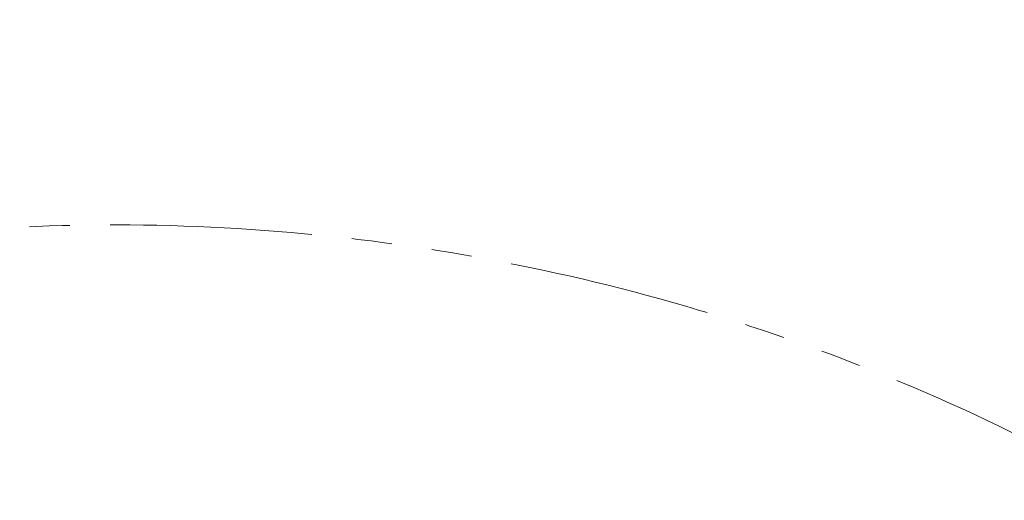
# Model space of a CAD drawing. Header units: millimetres. Extents: x 0 to 14900, y 0 to 10500.
# Tile 27 of 58: x 4813 to 5588, y 6812 to 7191. Entities that reach past the tile are written whole.
import ezdxf

# ---------------------------------------------------------------- set-up
doc = ezdxf.new("R2010")
doc.units = ezdxf.units.MM
doc.header["$LTSCALE"] = 25
doc.linetypes.add('PHANTOM', pattern=[12.7, 6.35, -1.27, 1.27, -1.27, 1.27, -1.27])
doc.styles.add('SLDTEXTSTYLE0', font='TXT', dxfattribs={"width": 0.605})
doc.dimstyles.new('SLDDIMSTYLE0', dxfattribs={"dimtxt": 87.5, "dimasz": 87.5, "dimexe": 0, "dimexo": 0.0625, "dimgap": 21.875, "dimtad": 1, "dimdec": 0, "dimrnd": 1e-09, "dimzin": 12, "dimdsep": 46, "dimtxsty": 'SLDTEXTSTYLE0', "dimsah": 1, "dimcen": 0.09, "dimadec": 0, "dimazin": 3, "dimtfac": 1, "dimtofl": 0, "dimtmove": 0, "dimatfit": 3, "dimfxl": 1, "dimfrac": 2, "dimtolj": 1, "dimtzin": 12, "dimarcsym": 0})

# ---------------------------------------------------------------- blocks, each defined once
blk = doc.blocks.new('_D_5')
at = {"color": 7, "linetype": 'Continuous', "lineweight": 0}
for p, q in [((3807.99, 8065.25), (7066.98, 8065.25)), ((7029.48, 8065.25), (7029.48, 4545.24)), ((3838.89, 4545.24), (7066.98, 4545.24))]:
    blk.add_line(p, q, dxfattribs=at)
at = {"color": 7, "linetype": 'Continuous', "lineweight": 18}
for points in [[(7029.48, 8065.25), (7016.98, 7977.75), (7041.98, 7977.75)], [(7029.48, 4545.24), (7041.98, 4632.74), (7016.98, 4632.74)]]:
    blk.add_solid(points, dxfattribs=at)
at = {"color": 7, "linetype": 'Continuous', "lineweight": 18, "insert": (6916.69, 6171.57), "char_height": 87.5, "attachment_point": 1, "rotation": 90, "style": 'SLDTEXTSTYLE0'}
blk.add_mtext('3520', dxfattribs=at)

msp = doc.modelspace()

# ---------------------------------------------------------------- linework, layer by layer
at = {"color": 7, "linetype": 'Continuous', "lineweight": 18}
msp.add_arc((3757.9923585, 5325.2433282), 2740.01, 5.0785834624, 154.8428782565, dxfattribs=at)
at = {"color": 7, "linetype": 'PHANTOM', "lineweight": 18}
msp.add_arc((4888.6758285, 5424.1577751), 1605.01, 5.1344227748, 102.1581866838, dxfattribs=at)

# ---------------------------------------------------------------- dimensions: what is measured, and where the dimension line sits
at = {"color": 7, "linetype": 'Continuous', "lineweight": 18}
dim = msp.add_linear_dim(base=(7029.4841952, 4545.2433282), p1=(3757.9923585, 8065.2533282), p2=(3788.8925321, 4545.2433282), angle=90, dimstyle='SLDDIMSTYLE0', dxfattribs=at)
dim.commit()
dim.dimension.update_dxf_attribs({"geometry": '_D_5', "text_midpoint": (7029.4841952, 6305.2483282), "dimtype": 160})

doc.saveas('drawing.dxf')
